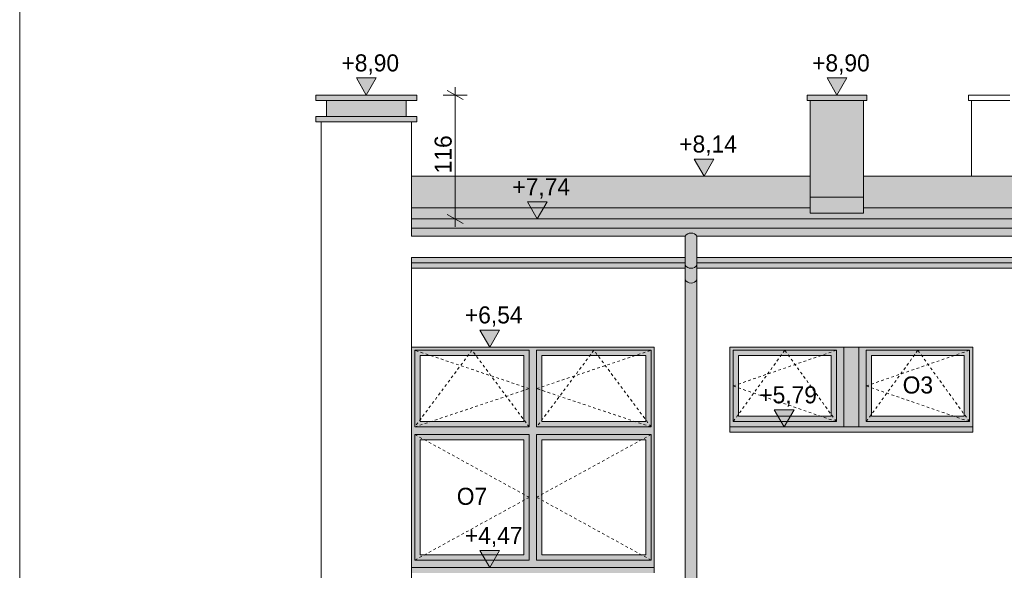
# Model space of a CAD drawing. Extents: x -366324 to -207045, y 68808 to 138616.
# Tile 47 of 170: x -315821 to -306575, y 83450 to 88617. Entities that reach past the tile are written whole.
import ezdxf

# ---------------------------------------------------------------- set-up
doc = ezdxf.new("R2010")
doc.units = 0
doc.header["$MEASUREMENT"] = 0
doc.linetypes.add('Hidden Line', pattern=[50, 25, -25])
for name, color, linetype, lineweight, true_color in [('ARCH dach_Nr_Pióra__22', 7, 'Continuous', 9, 0x7f7f7f), ('Arch kolorystyka_Nr_Pióra__2', 7, 'Continuous', 13, 0x7f7f7f), ('Arch kolorystyka_Nr_Pióra__61', 7, 'Continuous', 20, 0x4d4d4d), ('Arch kolorystyka_Nr_Pióra__81', 7, 'Continuous', 9, 0x5d5d5d), ('Arch rynny_Nr_Pióra__81', 7, 'Continuous', 9, 0x5d5d5d), ('Arch wykończenie_Nr_Pióra__22', 7, 'Continuous', 9, 0x7f7f7f), ('Arch ściany zewnętrzne_Nr_Pióra__22', 7, 'Continuous', 9, 0x7f7f7f)]:
    doc.layers.add(name, color=color, linetype=linetype, lineweight=lineweight, true_color=true_color)
for name, color, linetype, lineweight in [('Arch kolorystyka_Nr_Pióra__41', 7, 'Continuous', 15), ('Arch okna_Nr_Pióra__21', 7, 'Continuous', 9), ('Arch opisy okien_Nr_Pióra__21', 7, 'Continuous', 9), ('Arch rynny_Nr_Pióra__21', 7, 'Continuous', 9), ('ARCH TABELA_Nr_Pióra__21', 7, 'Continuous', 9), ('Arch wykończenie_Nr_Pióra__21', 7, 'Continuous', 9), ('Arch wymiary_Nr_Pióra__19', 255, 'Continuous', 13), ('Arch wymiary_Nr_Pióra__21', 7, 'Continuous', 9), ('Arch ściany zewnętrzne_Nr_Pióra__21', 7, 'Continuous', 9), ('INWENT DACH_Nr_Pióra__21', 7, 'Continuous', 9)]:
    doc.layers.add(name, color=color, linetype=linetype, lineweight=lineweight)
doc.layers.add('Arch wymiary', color=7, linetype='Continuous')
doc.styles.add('GENERATED_STYLE_1', font='txt')
doc.styles.add('GENERATED_STYLE_4', font='txt')
doc.dimstyles.new('GENERATED_STYLE__2', dxfattribs={"dimtxt": 160.000002, "dimasz": 114, "dimexe": 0.18, "dimexo": 0, "dimgap": 0.09, "dimtad": 1, "dimdec": 0, "dimlfac": 0.1, "dimzin": 0, "dimdsep": 46, "dimtxsty": 'GENERATED_STYLE_1', "dimblk": 'ARROWHEAD_2', "dimblk1": 'ARROWHEAD_2', "dimblk2": 'ARROWHEAD_2', "dimcen": 0.09, "dimclrd": 7, "dimclre": 7, "dimclrt": 7, "dimazin": 0, "dimtfac": 1, "dimtdec": 4, "dimtmove": 0, "dimatfit": 3, "dimfxl": 0, "dimtolj": 1, "dimtzin": 0, "dimarcsym": 0})

# ---------------------------------------------------------------- blocks, each defined once
blk = doc.blocks.new('Wymiary_55', base_point=(-310961.1, 86746.6))
at = {"layer": 'Arch wymiary_Nr_Pióra__19', "linetype": 'Continuous'}
blk.add_hatch(color=256, dxfattribs=at).paths.add_polyline_path([(-310961.1, 86746.6), (-311053.9, 86906.6), (-310868.3, 86906.6)], flags=0)
for p, q in [((-310961.1, 86746.6), (-311053.9, 86906.6)), ((-311053.9, 86906.6), (-310868.3, 86906.6)), ((-310868.3, 86906.6), (-310961.1, 86746.6))]:
    blk.add_line(p, q, dxfattribs=at)
at = {"layer": 'Arch wymiary_Nr_Pióra__21', "linetype": 'Continuous'}
for q in [(-311081.1, 86746.6), (-310841.1, 86746.6)]:
    blk.add_line((-310961.1, 86746.6), q, dxfattribs=at)
at = {"layer": 'Arch wymiary_Nr_Pióra__19', "insert": (-311194.5, 86938.6), "char_height": 160, "attachment_point": 7, "style": 'GENERATED_STYLE_1'}
blk.add_mtext('{+7,74}', dxfattribs=at)
blk = doc.blocks.new('Wymiary_57', base_point=(-311406.9, 85544.6))
at = {"layer": 'Arch wymiary_Nr_Pióra__21', "linetype": 'Continuous'}
blk.add_hatch(color=256, dxfattribs=at).paths.add_polyline_path([(-311406.9, 85544.6), (-311499.7, 85704.6), (-311314.1, 85704.6)], flags=0)
for p, q in [((-311406.9, 85544.6), (-311499.7, 85704.6)), ((-311499.7, 85704.6), (-311314.1, 85704.6)), ((-311314.1, 85704.6), (-311406.9, 85544.6)), ((-311406.9, 85544.6), (-311526.9, 85544.6)), ((-311406.9, 85544.6), (-311286.9, 85544.6))]:
    blk.add_line(p, q, dxfattribs=at)
at = {"layer": 'Arch wymiary_Nr_Pióra__21', "insert": (-311640.3, 85736.6), "char_height": 160, "attachment_point": 7, "style": 'GENERATED_STYLE_1'}
blk.add_mtext('{+6,54}', dxfattribs=at)
blk = doc.blocks.new('Wymiary_59', base_point=(-311406.9, 83474.6))
at = {"layer": 'Arch wymiary_Nr_Pióra__21', "linetype": 'Continuous'}
blk.add_hatch(color=256, dxfattribs=at).paths.add_polyline_path([(-311406.9, 83474.6), (-311499.7, 83634.6), (-311314.1, 83634.6)], flags=0)
for p, q in [((-311406.9, 83474.6), (-311499.7, 83634.6)), ((-311499.7, 83634.6), (-311314.1, 83634.6)), ((-311314.1, 83634.6), (-311406.9, 83474.6)), ((-311406.9, 83474.6), (-311526.9, 83474.6)), ((-311406.9, 83474.6), (-311286.9, 83474.6))]:
    blk.add_line(p, q, dxfattribs=at)
at = {"layer": 'Arch wymiary_Nr_Pióra__21', "insert": (-311640.3, 83666.6), "char_height": 160, "attachment_point": 7, "style": 'GENERATED_STYLE_1'}
blk.add_mtext('{+4,47}', dxfattribs=at)
blk = doc.blocks.new('Wymiary_60', base_point=(-308641.9, 84794.6))
at = {"layer": 'Arch wymiary_Nr_Pióra__21', "linetype": 'Continuous'}
blk.add_hatch(color=256, dxfattribs=at).paths.add_polyline_path([(-308641.9, 84794.6), (-308734.7, 84954.6), (-308549.1, 84954.6)], flags=0)
for p, q in [((-308641.9, 84794.6), (-308734.7, 84954.6)), ((-308734.7, 84954.6), (-308549.1, 84954.6)), ((-308549.1, 84954.6), (-308641.9, 84794.6)), ((-308641.9, 84794.6), (-308761.9, 84794.6)), ((-308641.9, 84794.6), (-308521.9, 84794.6))]:
    blk.add_line(p, q, dxfattribs=at)
at = {"layer": 'Arch wymiary_Nr_Pióra__21', "insert": (-308875.3, 84986.6), "char_height": 160, "attachment_point": 7, "style": 'GENERATED_STYLE_1'}
blk.add_mtext('{+5,79}', dxfattribs=at)
blk = doc.blocks.new('Wymiary_64', base_point=(-312566.4, 87909.6))
at = {"layer": 'Arch wymiary_Nr_Pióra__21', "linetype": 'Continuous'}
blk.add_hatch(color=256, dxfattribs=at).paths.add_polyline_path([(-312566.4, 87909.6), (-312659.2, 88069.6), (-312473.6, 88069.6)], flags=0)
for p, q in [((-312566.4, 87909.6), (-312659.2, 88069.6)), ((-312659.2, 88069.6), (-312473.6, 88069.6)), ((-312473.6, 88069.6), (-312566.4, 87909.6)), ((-312566.4, 87909.6), (-312686.4, 87909.6)), ((-312566.4, 87909.6), (-312446.4, 87909.6))]:
    blk.add_line(p, q, dxfattribs=at)
at = {"layer": 'Arch wymiary_Nr_Pióra__21', "insert": (-312799.8, 88101.6), "char_height": 160, "attachment_point": 7, "style": 'GENERATED_STYLE_1'}
blk.add_mtext('{+8,90}', dxfattribs=at)
blk = doc.blocks.new('Wymiary_65', base_point=(-308146.4, 87909.6))
at = {"layer": 'Arch wymiary_Nr_Pióra__21', "linetype": 'Continuous'}
blk.add_hatch(color=256, dxfattribs=at).paths.add_polyline_path([(-308146.4, 87909.6), (-308239.2, 88069.6), (-308053.6, 88069.6)], flags=0)
for p, q in [((-308146.4, 87909.6), (-308239.2, 88069.6)), ((-308239.2, 88069.6), (-308053.6, 88069.6)), ((-308053.6, 88069.6), (-308146.4, 87909.6)), ((-308146.4, 87909.6), (-308266.4, 87909.6)), ((-308146.4, 87909.6), (-308026.4, 87909.6))]:
    blk.add_line(p, q, dxfattribs=at)
at = {"layer": 'Arch wymiary_Nr_Pióra__21', "insert": (-308379.8, 88101.6), "char_height": 160, "attachment_point": 7, "style": 'GENERATED_STYLE_1'}
blk.add_mtext('{+8,90}', dxfattribs=at)
blk = doc.blocks.new('Wymiary_90', base_point=(-309393.8, 87148.4))
at = {"layer": 'Arch wymiary_Nr_Pióra__21', "linetype": 'Continuous'}
blk.add_hatch(color=256, dxfattribs=at).paths.add_polyline_path([(-309393.8, 87148.4), (-309486.6, 87308.4), (-309301, 87308.4)], flags=0)
for p, q in [((-309393.8, 87148.4), (-309486.6, 87308.4)), ((-309486.6, 87308.4), (-309301, 87308.4)), ((-309301, 87308.4), (-309393.8, 87148.4)), ((-309393.8, 87148.4), (-309513.8, 87148.4)), ((-309393.8, 87148.4), (-309273.8, 87148.4))]:
    blk.add_line(p, q, dxfattribs=at)
at = {"layer": 'Arch wymiary_Nr_Pióra__21', "insert": (-309627.2, 87340.4), "char_height": 160, "attachment_point": 7, "style": 'GENERATED_STYLE_1'}
blk.add_mtext('{+8,14}', dxfattribs=at)
blk = doc.blocks.new('*D519')
at = {"layer": 'Arch wymiary_Nr_Pióra__21', "linetype": 'Continuous'}
for p, q in [((-311655.4, 87866.3), (-311805.4, 87952.9)), ((-311730.4, 87909.6), (-311730.4, 87982.9)), ((-311617.9, 87909.6), (-311842.9, 87909.6)), ((-311730.4, 86746.6), (-311730.4, 87909.6)), ((-311617.9, 86746.6), (-311842.9, 86746.6)), ((-311805.4, 86789.9), (-311655.4, 86703.3)), ((-311730.4, 86673.2), (-311730.4, 86746.6))]:
    blk.add_line(p, q, dxfattribs=at)
at = {"layer": 'Arch wymiary_Nr_Pióra__21', "insert": (-311762.4, 87174.5), "char_height": 160, "attachment_point": 7, "rotation": 90, "style": 'GENERATED_STYLE_1'}
blk.add_mtext('{116}', dxfattribs=at)
blk = doc.blocks.new('ARROWHEAD_2')
at = {"color": 0, "linetype": 'Continuous', "lineweight": 0}
for p, q in [((0, 0), (-1, 0)), ((-0.378, -0.655), (0.378, 0.655))]:
    blk.add_line(p, q, dxfattribs=at)

msp = doc.modelspace()

# ---------------------------------------------------------------- hatches: boundary and pattern name
at = {"layer": 'Arch kolorystyka_Nr_Pióra__2', "linetype": 'Continuous'}
h = msp.add_hatch(color=256, dxfattribs=at)
h.paths.add_polyline_path([(-312141.4, 83474.6), (-309861.4, 83474.6), (-309861.4, 85544.6), (-312141.4, 85544.6)], flags=0)
h.paths.add_polyline_path([(-312061.4, 83594.6), (-311086.4, 83594.6), (-311086.4, 84674.6), (-312061.4, 84674.6)], flags=0)
h.paths.add_polyline_path([(-312061.4, 84844.6), (-311086.4, 84844.6), (-311086.4, 85464.6), (-312061.4, 85464.6)], flags=0)
h.paths.add_polyline_path([(-310916.4, 84844.6), (-309941.4, 84844.6), (-309941.4, 85464.6), (-310916.4, 85464.6)], flags=0)
h.paths.add_polyline_path([(-310916.4, 83594.6), (-309941.4, 83594.6), (-309941.4, 84674.6), (-310916.4, 84674.6)], flags=0)
h = msp.add_hatch(color=256, dxfattribs=at)
h.paths.add_polyline_path([(-309151.4, 84794.6), (-306871.4, 84794.6), (-306871.4, 85544.6), (-309151.4, 85544.6)], flags=0)
h.paths.add_polyline_path([(-309071.4, 84894.6), (-308201.4, 84894.6), (-308201.4, 85464.6), (-309071.4, 85464.6)], flags=0)
h.paths.add_polyline_path([(-307821.4, 84894.6), (-306951.4, 84894.6), (-306951.4, 85464.6), (-307821.4, 85464.6)], flags=0)
at = {"layer": 'Arch kolorystyka_Nr_Pióra__41', "linetype": 'Continuous'}
for points in [[(-312941.4, 87859.6), (-312191.4, 87859.6), (-312091.4, 87859.6), (-312091.4, 87909.6), (-313041.4, 87909.6), (-313041.4, 87859.6)], [(-312941.4, 87709.6), (-312191.4, 87709.6), (-312191.4, 87859.6), (-312941.4, 87859.6)], [(-307866.4, 87859.6), (-307866.4, 87909.6), (-308426.4, 87909.6), (-308426.4, 87859.6)], [(-313041.4, 87659.6), (-312091.4, 87659.6), (-312091.4, 87709.6), (-312191.4, 87709.6), (-312941.4, 87709.6), (-313041.4, 87709.6)], [(-307896.4, 86800.8), (-307896.4, 86950.8), (-308396.4, 86950.8), (-308396.4, 86800.8)], [(-312141.4, 86746.6), (-312141.4, 86659.8), (-285781.4, 86659.8), (-285781.4, 86746.6)], [(-312141.4, 86584.8), (-309571.4, 86584.8, -0.545455), (-309461.4, 86584.8), (-291801.4, 86584.8, -0.545455), (-291691.4, 86584.8), (-285781.4, 86584.8), (-285781.4, 86659.8), (-312141.4, 86659.8)], [(-309461.4, 86313.9), (-309461.4, 86584.8, 0.545455), (-309571.4, 86584.8), (-309571.4, 86313.9, 0.545455)], [(-312141.4, 86334.6), (-309571.4, 86334.6), (-309571.4, 86384.6), (-312141.4, 86384.6)], [(-309461.4, 86334.6), (-291801.4, 86334.6), (-291801.4, 86384.6), (-309461.4, 86384.6)], [(-309571.4, 86334.6), (-312141.4, 86334.6), (-312141.4, 86284.6), (-309571.4, 86284.6)], [(-309461.4, 86173.9), (-309461.4, 86313.9, -0.545455), (-309571.4, 86313.9), (-309571.4, 86173.9, 0.545455)], [(-291801.4, 86334.6), (-309461.4, 86334.6), (-309461.4, 86284.6), (-291801.4, 86284.6)], [(-309461.4, 78608.8), (-309461.4, 86173.9, -0.545455), (-309571.4, 86173.9), (-309571.4, 78608.8, 0.810981)], [(-306871.4, 84744.6), (-306871.4, 84794.6), (-309151.4, 84794.6), (-309151.4, 84744.6)], [(-309861.4, 83424.6), (-309861.4, 83474.6), (-312141.4, 83474.6), (-312141.4, 83424.6)]]:
    msp.add_hatch(color=256, dxfattribs=at).paths.add_polyline_path(points, flags=0)
at = {"layer": 'Arch kolorystyka_Nr_Pióra__61', "linetype": 'Continuous'}
for points in [[(-312141.4, 87148.4), (-312141.4, 86850.8), (-308396.4, 86850.8), (-308396.4, 87148.4)], [(-307896.4, 86850.8), (-285781.4, 86850.8), (-285781.4, 87148.4), (-288671.4, 87148.4), (-288671.4, 87068.4), (-289211.4, 87068.4), (-289211.4, 87148.4), (-294551.4, 87148.4), (-294551.4, 87108.4), (-295091.4, 87108.4), (-295091.4, 87148.4), (-303041.4, 87148.4), (-303041.4, 87108.4), (-303581.4, 87108.4), (-303581.4, 87148.4), (-305951.4, 87148.4), (-305951.4, 87108.4), (-306491.4, 87108.4), (-306491.4, 87148.4), (-307896.4, 87148.4)], [(-308396.4, 86850.8), (-312141.4, 86850.8), (-312141.4, 86746.6), (-285781.4, 86746.6), (-285781.4, 86850.8), (-307896.4, 86850.8), (-307896.4, 86800.8), (-308396.4, 86800.8)]]:
    msp.add_hatch(color=256, dxfattribs=at).paths.add_polyline_path(points, flags=0)
at = {"layer": 'Arch kolorystyka_Nr_Pióra__81', "linetype": 'Continuous'}
msp.add_hatch(color=256, dxfattribs=at).paths.add_polyline_path([(-308396.4, 87859.6), (-308396.4, 86950.8), (-307896.4, 86950.8), (-307896.4, 87859.6)], flags=0)

# ---------------------------------------------------------------- linework, layer by layer
at = {"layer": 'ARCH dach_Nr_Pióra__22', "linetype": 'Continuous'}
for p, q in [((-308396.4, 86850.8), (-312141.4, 86850.8)), ((-285781.4, 86850.8), (-307896.4, 86850.8))]:
    msp.add_line(p, q, dxfattribs=at)
at = {"layer": 'Arch okna_Nr_Pióra__21', "linetype": 'Continuous'}
for p, q in [((-308081.4, 85544.6), (-308081.4, 84794.6)), ((-307941.4, 85544.6), (-307941.4, 84794.6)), ((-312111.4, 85514.6), (-311036.4, 85514.6)), ((-312111.4, 85514.6), (-312111.4, 84794.6)), ((-312061.4, 85464.6), (-311086.4, 85464.6)), ((-312061.4, 85464.6), (-312061.4, 84844.6)), ((-311086.4, 85464.6), (-311086.4, 84844.6)), ((-311036.4, 85514.6), (-311036.4, 84794.6)), ((-310966.4, 85514.6), (-310966.4, 84794.6)), ((-310966.4, 85514.6), (-309891.4, 85514.6)), ((-310916.4, 85464.6), (-309941.4, 85464.6)), ((-310916.4, 85464.6), (-310916.4, 84844.6)), ((-309941.4, 85464.6), (-309941.4, 84844.6)), ((-309891.4, 85514.6), (-309891.4, 84794.6)), ((-309121.4, 85514.6), (-308151.4, 85514.6)), ((-309121.4, 85514.6), (-309121.4, 84844.6)), ((-309071.4, 85464.6), (-308201.4, 85464.6)), ((-309071.4, 85464.6), (-309071.4, 84894.6)), ((-308201.4, 85464.6), (-308201.4, 84894.6)), ((-308151.4, 85514.6), (-308151.4, 84844.6)), ((-307871.4, 85514.6), (-307871.4, 84844.6)), ((-307871.4, 85514.6), (-306901.4, 85514.6)), ((-307821.4, 85464.6), (-306951.4, 85464.6)), ((-307821.4, 85464.6), (-307821.4, 84894.6)), ((-306951.4, 85464.6), (-306951.4, 84894.6)), ((-306901.4, 85514.6), (-306901.4, 84844.6)), ((-309071.4, 84894.6), (-308201.4, 84894.6)), ((-307821.4, 84894.6), (-306951.4, 84894.6)), ((-312111.4, 84794.6), (-311036.4, 84794.6)), ((-312061.4, 84844.6), (-311086.4, 84844.6)), ((-310966.4, 84794.6), (-309891.4, 84794.6)), ((-310916.4, 84844.6), (-309941.4, 84844.6)), ((-309121.4, 84844.6), (-308151.4, 84844.6)), ((-307871.4, 84844.6), (-306901.4, 84844.6)), ((-312111.4, 84724.6), (-311036.4, 84724.6)), ((-312111.4, 84724.6), (-312111.4, 83544.6)), ((-311036.4, 84724.6), (-311036.4, 83544.6)), ((-310966.4, 84724.6), (-310966.4, 83544.6)), ((-310966.4, 84724.6), (-309891.4, 84724.6)), ((-309891.4, 84724.6), (-309891.4, 83544.6)), ((-312061.4, 84674.6), (-311086.4, 84674.6)), ((-312061.4, 84674.6), (-312061.4, 83594.6)), ((-311086.4, 84674.6), (-311086.4, 83594.6)), ((-310916.4, 84674.6), (-309941.4, 84674.6)), ((-310916.4, 84674.6), (-310916.4, 83594.6)), ((-309941.4, 84674.6), (-309941.4, 83594.6)), ((-312061.4, 83594.6), (-311086.4, 83594.6)), ((-310916.4, 83594.6), (-309941.4, 83594.6)), ((-312111.4, 83544.6), (-311036.4, 83544.6)), ((-310966.4, 83544.6), (-309891.4, 83544.6))]:
    msp.add_line(p, q, dxfattribs=at)
at = {"layer": 'Arch okna_Nr_Pióra__21', "linetype": 'Hidden Line'}
for p, q in [((-311573.9, 85514.6), (-312111.4, 84794.6)), ((-311036.4, 85154.6), (-312111.4, 85514.6)), ((-311036.4, 84794.6), (-311573.9, 85514.6)), ((-310428.9, 85514.6), (-310966.4, 84794.6)), ((-310966.4, 85154.6), (-309891.4, 85514.6)), ((-309891.4, 84794.6), (-310428.9, 85514.6)), ((-308636.4, 85514.6), (-309121.4, 84844.6)), ((-309121.4, 85179.6), (-308151.4, 85514.6)), ((-308151.4, 84844.6), (-308636.4, 85514.6)), ((-307386.4, 85514.6), (-307871.4, 84844.6)), ((-307871.4, 85179.6), (-306901.4, 85514.6)), ((-306901.4, 84844.6), (-307386.4, 85514.6)), ((-308151.4, 84844.6), (-309121.4, 85179.6)), ((-306901.4, 84844.6), (-307871.4, 85179.6)), ((-312111.4, 84794.6), (-311036.4, 85154.6)), ((-309891.4, 84794.6), (-310966.4, 85154.6)), ((-311036.4, 84134.6), (-312111.4, 84724.6)), ((-310966.4, 84134.6), (-309891.4, 84724.6)), ((-312111.4, 83544.6), (-311036.4, 84134.6)), ((-309891.4, 83544.6), (-310966.4, 84134.6))]:
    msp.add_line(p, q, dxfattribs=at)
at = {"layer": 'Arch rynny_Nr_Pióra__21', "linetype": 'Continuous'}
for p, q in [((-309571.4, 86584.8), (-312141.4, 86584.8)), ((-309571.4, 86584.8), (-309571.4, 86384.6)), ((-309461.4, 86584.8), (-309461.4, 86384.6)), ((-291801.4, 86584.8), (-309461.4, 86584.8)), ((-309571.4, 86284.6), (-309571.4, 78608.8)), ((-309461.4, 86284.6), (-309461.4, 78608.8))]:
    msp.add_line(p, q, dxfattribs=at)
at = {"layer": 'Arch rynny_Nr_Pióra__81', "linetype": 'Continuous'}
for p, q in [((-312191.4, 87859.6), (-312941.4, 87859.6)), ((-312191.4, 87709.6), (-312941.4, 87709.6)), ((-285781.4, 86659.8), (-312141.4, 86659.8)), ((-309571.4, 86384.6), (-309571.4, 86284.6)), ((-309461.4, 86384.6), (-309461.4, 86284.6)), ((-309571.4, 86334.6), (-312141.4, 86334.6)), ((-291801.4, 86334.6), (-309461.4, 86334.6))]:
    msp.add_line(p, q, dxfattribs=at)
for centre, start, end in [((-309516.4, 86549.4), 32.77908, 147.22092), ((-309516.4, 86349.4), 212.77908, 327.22092), ((-309516.4, 86209.4), 212.77908, 327.22092)]:
    msp.add_arc(centre, 65.4, start, end, dxfattribs=at)
at = {"layer": 'ARCH TABELA_Nr_Pióra__21', "linetype": 'Continuous'}
msp.add_line((-315821.4, 98158.4), (-315821.4, 69708.4), dxfattribs=at)
at = {"layer": 'Arch wykończenie_Nr_Pióra__21', "linetype": 'Continuous'}
for p, q in [((-313041.4, 87909.6), (-313041.4, 87859.6)), ((-312091.4, 87909.6), (-313041.4, 87909.6)), ((-312941.4, 87859.6), (-313041.4, 87859.6)), ((-312191.4, 87859.6), (-312191.4, 87709.6)), ((-312091.4, 87859.6), (-312191.4, 87859.6)), ((-312091.4, 87909.6), (-312091.4, 87859.6)), ((-308426.4, 87909.6), (-308426.4, 87859.6)), ((-308426.4, 87909.6), (-307866.4, 87909.6)), ((-308426.4, 87859.6), (-307866.4, 87859.6)), ((-307866.4, 87909.6), (-307866.4, 87859.6)), ((-313041.4, 87709.6), (-313041.4, 87659.6)), ((-312941.4, 87709.6), (-313041.4, 87709.6)), ((-312091.4, 87709.6), (-312191.4, 87709.6)), ((-312091.4, 87709.6), (-312091.4, 87659.6)), ((-312091.4, 87659.6), (-313041.4, 87659.6)), ((-308396.4, 86950.8), (-307896.4, 86950.8)), ((-308396.4, 86800.8), (-307896.4, 86800.8))]:
    msp.add_line(p, q, dxfattribs=at)
at = {"layer": 'Arch wykończenie_Nr_Pióra__22', "linetype": 'Continuous'}
for p, q in [((-306911.4, 87909.6), (-306911.4, 87859.6)), ((-306911.4, 87909.6), (-306521.4, 87909.6)), ((-306911.4, 87859.6), (-306521.4, 87859.6))]:
    msp.add_line(p, q, dxfattribs=at)
at = {"layer": 'Arch ściany zewnętrzne_Nr_Pióra__21', "linetype": 'Continuous'}
for p, q in [((-312941.4, 87859.6), (-312941.4, 87709.6)), ((-308396.4, 86800.8), (-308396.4, 87859.6)), ((-307896.4, 86800.8), (-307896.4, 87859.6)), ((-312991.4, 87659.6), (-312991.4, 79009.6)), ((-312141.4, 87659.6), (-312141.4, 86584.8)), ((-285781.4, 86746.6), (-312141.4, 86746.6)), ((-309571.4, 86384.6), (-312141.4, 86384.6)), ((-312141.4, 86384.6), (-312141.4, 79009.6)), ((-291801.4, 86384.6), (-309461.4, 86384.6)), ((-309571.4, 86284.6), (-312141.4, 86284.6)), ((-291801.4, 86284.6), (-309461.4, 86284.6)), ((-312141.4, 85544.6), (-309861.4, 85544.6)), ((-312141.4, 85544.6), (-312141.4, 83424.6)), ((-309861.4, 85544.6), (-309861.4, 83424.6)), ((-309151.4, 85544.6), (-306871.4, 85544.6)), ((-309151.4, 85544.6), (-309151.4, 84744.6)), ((-306871.4, 85544.6), (-306871.4, 84744.6)), ((-309151.4, 84794.6), (-306871.4, 84794.6)), ((-309151.4, 84744.6), (-306871.4, 84744.6)), ((-312141.4, 83474.6), (-309861.4, 83474.6))]:
    msp.add_line(p, q, dxfattribs=at)
at = {"layer": 'Arch ściany zewnętrzne_Nr_Pióra__22', "linetype": 'Continuous'}
msp.add_line((-306881.4, 87148.4), (-306881.4, 87859.6), dxfattribs=at)
at = {"layer": 'INWENT DACH_Nr_Pióra__21', "linetype": 'Continuous'}
for p, q in [((-308396.4, 87148.4), (-312141.4, 87148.4)), ((-306491.4, 87148.4), (-307896.4, 87148.4))]:
    msp.add_line(p, q, dxfattribs=at)

# ---------------------------------------------------------------- block references
at = {"layer": 'Arch wymiary', "linetype": 'Continuous'}
for name, p in [('Wymiary_64', (-312566.4, 87909.6)), ('Wymiary_65', (-308146.4, 87909.6)), ('Wymiary_90', (-309393.8, 87148.4)), ('Wymiary_55', (-310961.1, 86746.6)), ('Wymiary_57', (-311406.9, 85544.6)), ('Wymiary_60', (-308641.9, 84794.6)), ('Wymiary_59', (-311406.9, 83474.6))]:
    msp.add_blockref(name, p, dxfattribs=at)

# ---------------------------------------------------------------- texts
at = {"layer": 'Arch opisy okien_Nr_Pióra__21', "linetype": 'Continuous', "char_height": 160, "attachment_point": 2, "style": 'GENERATED_STYLE_4'}
for s, insert in [('{O3}', (-307386.4, 85268.7)), ('{O7}', (-311573.9, 84223.7))]:
    msp.add_mtext(s, dxfattribs=dict(at, insert=insert))

# ---------------------------------------------------------------- dimensions: what is measured, and where the dimension line sits
at = {"layer": 'Arch wymiary', "linetype": 'Continuous'}
dim = msp.add_linear_dim(base=(-311730.4, 86746.6), p1=(-312141.4, 86746.6), p2=(-312091.4, 87909.6), angle=90, dimstyle='GENERATED_STYLE__2', dxfattribs=at)
dim.commit()
dim.dimension.update_dxf_attribs({"geometry": '*D519', "text_midpoint": (-311842.4, 87348.5)})

doc.saveas('drawing.dxf')
